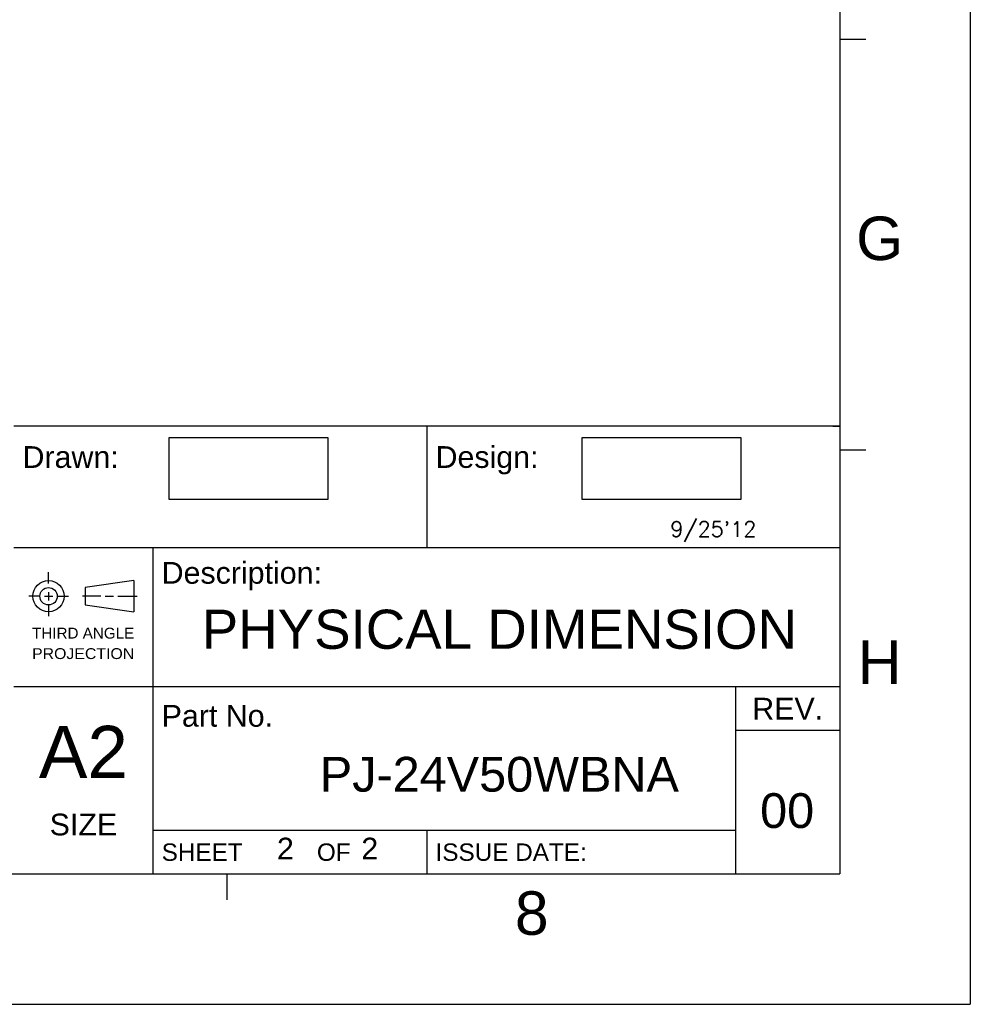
# Model space of a CAD drawing. Extents: x 210 to 804, y -840 to 420.
# Tile 26 of 50: x 695 to 804, y -420 to -307. Entities that reach past the tile are written whole.
import ezdxf
from ezdxf.enums import TextEntityAlignment as Align

# ---------------------------------------------------------------- set-up
doc = ezdxf.new("R2010")
doc.units = 0
doc.header["$LTSCALE"] = 0.5
doc.header["$XCLIPFRAME"] = 0
doc.layers.get('0').update_dxf_attribs({"linetype": 'CONTINUOUS'})
for name, color, linetype in [('2', 2, 'CONTINUOUS'), ('DIM', 7, 'CONTINUOUS'), ('PAPER', 7, 'CONTINUOUS')]:
    doc.layers.add(name, color=color, linetype=linetype)
doc.layers.add('Dimension', color=2, linetype='CONTINUOUS', lineweight=9)
doc.styles.add('ARIAL', font='ARIAL.TTF')
doc.styles.add('SIMPLEX', font='SIMPLEX.shx')
picture_1 = doc.add_image_def('image1.tif', size_in_pixel=(256, 100))

# ---------------------------------------------------------------- blocks, each defined once
blk = doc.blocks.new('A2')
at = {"layer": 'PAPER', "color": 4}
for p in [(803.9999998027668, 420.0000000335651), (209.9999998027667, 3.35651293e-08)]:
    blk.add_line(p, (803.9999998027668, 3.35651293e-08), dxfattribs=at)
at = {"layer": 'PAPER', "color": 3}
for p, q in [((788.9999998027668, 405.0000000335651), (788.9999998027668, 15.00000003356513)), ((788.9999998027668, 66.50000003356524), (693.9999998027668, 66.50000003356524)), ((741.4999998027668, 66.50000003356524), (741.4999998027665, 52.50000003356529)), ((788.1999998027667, 66.50000003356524), (788.9999998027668, 66.50000003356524)), ((788.1999998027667, 66.50000003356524), (788.9999998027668, 66.50000003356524)), ((788.9999998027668, 52.50000003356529), (693.9999998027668, 52.50000003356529)), ((709.9999998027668, 52.50000003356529), (709.9999998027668, 15.00000003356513)), ((788.9999998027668, 36.50000003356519), (693.9999998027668, 36.50000003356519)), ((776.9999998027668, 36.50000003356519), (776.9999998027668, 15.00000003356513)), ((788.9999998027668, 31.50000003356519), (776.9999998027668, 31.50000003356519)), ((776.9999998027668, 20.00000003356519), (709.9999998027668, 20.00000003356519)), ((741.4999998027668, 20.00000003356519), (741.4999998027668, 15.00000003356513)), ((224.9999998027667, 15.00000003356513), (788.9999998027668, 15.00000003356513))]:
    blk.add_line(p, q, dxfattribs=at)
at = {"layer": 'PAPER', "color": 2}
for p, q in [((788.9999998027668, 111.0000000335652), (791.9999998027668, 111.0000000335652)), ((788.9999998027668, 63.75000003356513), (791.9999998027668, 63.75000003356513)), ((697.9883823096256, 48.37758921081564), (697.9883823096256, 49.69758921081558)), ((707.788382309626, 48.73033061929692), (702.1883823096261, 47.93033061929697)), ((707.788382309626, 48.73033061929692), (707.788382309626, 45.130330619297)), ((702.1883823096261, 47.93033061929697), (702.1883823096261, 45.93033061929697)), ((697.0283823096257, 46.93033061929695), (695.7083823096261, 46.93033061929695)), ((697.5083823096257, 46.93033061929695), (698.4683823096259, 46.93033061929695)), ((697.9883823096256, 47.41033061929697), (697.9883823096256, 46.45033061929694)), ((698.9483823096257, 46.93033061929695), (700.2683823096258, 46.93033061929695)), ((704.0221973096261, 46.93033061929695), (701.894932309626, 46.93033061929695)), ((704.5021973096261, 46.93033061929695), (705.462197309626, 46.93033061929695)), ((705.9421973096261, 46.93033061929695), (708.1750923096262, 46.93033061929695)), ((697.9883823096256, 45.97033061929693), (697.9883823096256, 44.65033061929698)), ((702.1883823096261, 45.93033061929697), (707.788382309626, 45.130330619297)), ((718.4999998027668, 15.00000003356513), (718.4999998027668, 12.00000003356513))]:
    blk.add_line(p, q, dxfattribs=at)
for radius in [1.8, 1]:
    blk.add_circle((697.9883823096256, 46.93033061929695), radius, dxfattribs=at)
at = {"style": 'ARIAL'}
for tag, height, p in [('TITLE', 4.5, (749.8377907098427, 40.88377067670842)), ('XXXXXXXXXX', 4, (749.8377907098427, 24.45659052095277))]:
    blk.add_attdef(tag, text='', height=height, dxfattribs=at).set_placement(p, align=Align.CENTER)
for tag, p, height in [('V', (625.6630485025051, 30.86000522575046), 2), ('00', (779.8280732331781, 20.28018844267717), 4), ('mm', (631.875994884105, 16.45750382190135), 2.5), ('ADP-XX', (656.659324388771, 16.14801214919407), 2.5), ('2_____2', (724.258728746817, 16.65955374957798), 2.5), ("XX/XX'XX", (760.1318256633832, 16.13754597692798), 2.5), ('--', (612.8811482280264, 16.26183640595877), 2.5)]:
    blk.add_attdef(tag, p, '', height=height, dxfattribs=at)
at = {"layer": 'PAPER', "color": 1, "style": 'ARIAL'}
for s, p in [('G', (793.5830615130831, 88.09398465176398)), ('H', (793.5830615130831, 39.343984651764)), ('8', (753.5625809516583, 10.49501010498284))]:
    blk.add_text(s, height=5, dxfattribs=at).set_placement(p, align=Align.MIDDLE)
at = {"layer": 'PAPER', "color": 2, "style": 'ARIAL'}
for s, p in [('Drawn:', (694.9999998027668, 61.69002281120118)), ('Design:', (742.4999998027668, 61.69002281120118)), ('Description:', (710.9999998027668, 48.37054779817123)), ('Part No.', (710.9999998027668, 31.92651869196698))]:
    blk.add_text(s, height=2.5, dxfattribs=at).set_placement(p)
at = {"layer": 'PAPER', "color": 2, "linetype": 'ByBlock', "style": 'ARIAL'}
for s, width, p, p2 in [('THIRD ANGLE', 1.000793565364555, (696.0942723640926, 42.06052945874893), (707.8438687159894, 42.06052945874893)), ('PROJECTION', 1.044017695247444, (696.0942723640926, 39.70713873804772), (707.8439223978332, 39.70713873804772))]:
    blk.add_text(s, height=1.25, dxfattribs=dict(at, width=width)).set_placement(p, p2, align=Align.FIT)
at = {"layer": 'PAPER', "color": 2, "style": 'ARIAL'}
blk.add_text('REV.', height=2.5, dxfattribs=at).set_placement((782.9999998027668, 34.00000003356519), align=Align.MIDDLE_CENTER)
for s, height, p in [('A2', 6, (701.9999998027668, 26.02284159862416)), ('SIZE', 2.5, (701.9999998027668, 19.42694103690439))]:
    blk.add_text(s, height=height, dxfattribs=at).set_placement(p, align=Align.CENTER)
for s, p in [('SHEET           OF', (710.9999998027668, 17.50000003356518)), ('ISSUE DATE:', (742.4999998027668, 17.50000003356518))]:
    blk.add_text(s, height=2, dxfattribs=at).set_placement(p, align=Align.MIDDLE_LEFT)

msp = doc.modelspace()

# ---------------------------------------------------------------- block references
at = {"layer": 'DIM', "color": 7}
ref = msp.add_blockref('A2', (7.368528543e-07, -420.0000000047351), dxfattribs=at)
ref.add_attrib('TITLE', 'PHYSICAL DIMENSION', dxfattribs={"layer": '0', "height": 4.5, "style": 'ARIAL'}).set_placement((749.8377914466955, -379.1162293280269), align=Align.CENTER)
ref.add_attrib('XXXXXXXXXX', 'PJ-24V50WBNA', dxfattribs={"layer": '0', "height": 4, "style": 'ARIAL'}).set_placement((749.8377914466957, -395.5434094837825), align=Align.CENTER)
ref.add_attrib('00', '00', (779.828073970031, -399.7198115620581), dxfattribs={"layer": '0', "height": 4, "style": 'ARIAL'})
ref.add_attrib('2_____2', '2        2', (724.2587294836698, -403.3404462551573), dxfattribs={"layer": '0', "height": 2.5, "style": 'ARIAL'})

# ---------------------------------------------------------------- texts
at = {"layer": 'Dimension', "color": 7, "style": 'SIMPLEX'}
msp.add_text("9/25'12", height=1.75, dxfattribs=at).set_placement((769.4911136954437, -366.2254024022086))

# ---------------------------------------------------------------- pictures from other files: only their frames are drawn
at = {"layer": '2', "color": 7}
image = msp.add_image(picture_1, insert=(711.8460501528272, -361.9456073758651), size_in_units=(18.26914396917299, 7.136384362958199), dxfattribs=at)
image.set_boundary_path([(-0.5, -0.5), (255.5, 99.50000000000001)])
image.dxf.clipping = 0
image = msp.add_image(picture_1, insert=(759.3460501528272, -361.9456073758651), size_in_units=(18.26914396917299, 7.136384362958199), dxfattribs=at)
image.set_boundary_path([(-0.5, -0.5), (255.5, 99.50000000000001)])
image.dxf.clipping = 0

doc.saveas('drawing.dxf')
